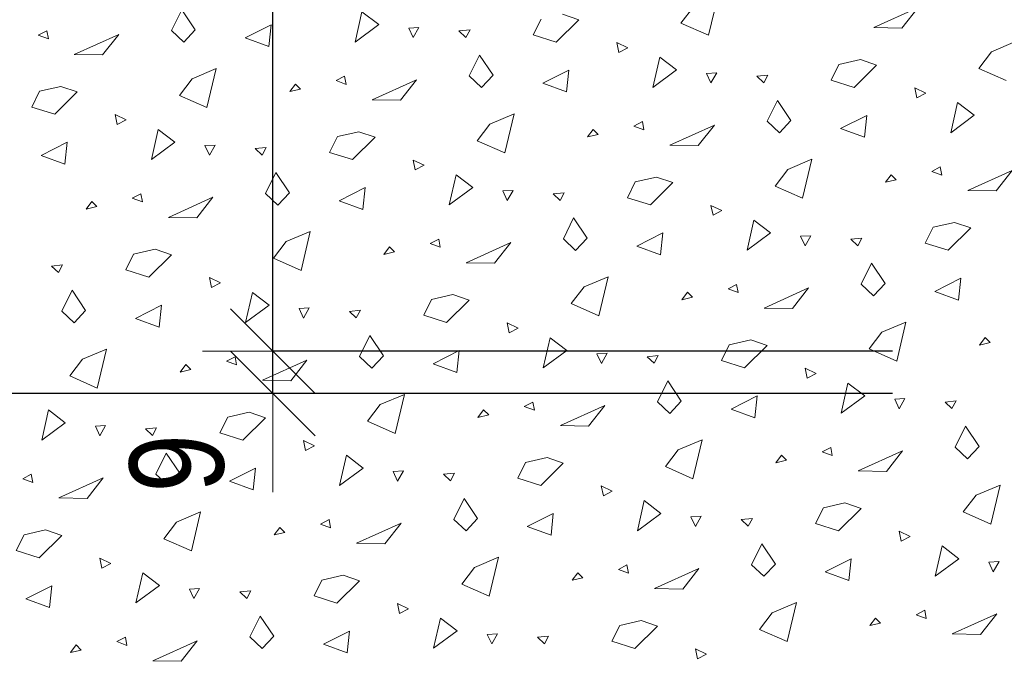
# Model space of a CAD drawing. Header units: metres. Extents: x -7.1 to 26.5, y -14.7 to 18.1.
# Tile 9 of 109: x -1.1 to 1, y -0.3 to 1. Entities that reach past the tile are written whole.
import ezdxf

# ---------------------------------------------------------------- set-up
doc = ezdxf.new("R2010")
doc.units = ezdxf.units.M
doc.header["$PDMODE"] = 65
doc.linetypes.add('AUSGEZOGEN', pattern=[0])
doc.layers.add('XR$2$105 Bemassungen 100', color=7, linetype='AUSGEZOGEN')
doc.layers.add('XR$3$035 Decken', color=7, linetype='AUSGEZOGEN')
doc.styles.add('ARIAL', font='arial.ttf')
doc.dimstyles.new('DIMSTYLE_2', dxfattribs={"dimtxt": 0.2, "dimasz": 0.3, "dimexe": 0, "dimexo": 0, "dimgap": 0.1, "dimtad": 2, "dimrnd": 0.005, "dimzin": 4, "dimdsep": 46, "dimtxsty": 'ARIAL', "dimblk1": 'ALL_ML_STRICH', "dimblk2": 'ALL_ML_STRICH', "dimsah": 1, "dimcen": 0, "dimclrd": 7, "dimclre": 7, "dimclrt": 7, "dimadec": 0, "dimazin": 0, "dimtfac": 1, "dimtdec": 0, "dimtix": 1, "dimtmove": 2, "dimatfit": 3, "dimfxl": 0, "dimtzin": 0, "dimlwd": 0, "dimlwe": 18, "dimarcsym": 0})
doc.dimstyles.new('DIMSTYLE_3', dxfattribs={"dimtxt": 0.2, "dimasz": 0.3, "dimexe": 0, "dimexo": 0, "dimgap": 0.1, "dimtad": 2, "dimrnd": 0.005, "dimzin": 4, "dimdsep": 46, "dimtxsty": 'ARIAL', "dimblk1": 'ALL_ML_STRICH', "dimblk2": 'ALL_ML_STRICH', "dimsah": 1, "dimcen": 0, "dimclrd": 7, "dimclre": 7, "dimclrt": 7, "dimadec": 0, "dimazin": 0, "dimtfac": 1, "dimtdec": 0, "dimtix": 1, "dimtmove": 2, "dimatfit": 3, "dimfxl": 0, "dimtzin": 0, "dimlwd": 0, "dimlwe": 18, "dimarcsym": 0})
doc.dimstyles.new('DIMSTYLE_7', dxfattribs={"dimtxt": 0.2, "dimasz": 0.3, "dimexe": 0, "dimexo": 0, "dimgap": 0.1, "dimtad": 2, "dimdec": 1, "dimlfac": 100, "dimrnd": 0.5, "dimzin": 4, "dimdsep": 46, "dimtxsty": 'ARIAL', "dimblk1": 'ALL_ML_STRICH', "dimblk2": 'ALL_ML_STRICH', "dimsah": 1, "dimcen": 0, "dimclrd": 7, "dimclre": 7, "dimclrt": 7, "dimadec": 0, "dimazin": 0, "dimtfac": 1, "dimtdec": 0, "dimtix": 1, "dimtmove": 2, "dimatfit": 3, "dimfxl": 0, "dimtvp": 1.2, "dimtzin": 0, "dimlwd": 0, "dimlwe": 18, "dimarcsym": 0})

# ---------------------------------------------------------------- blocks, each defined once
blk = doc.blocks.new('ALL_ML_STRICH')
at = {"color": 0, "linetype": 'ByBlock', "lineweight": -2}
for p, q in [((0, -0.5), (0, 0.5)), ((-0.3, -0.3), (0.3, 0.3)), ((-1, 0), (0.5, 0))]:
    blk.add_line(p, q, dxfattribs=at)
blk = doc.blocks.new('*D50')
at = {"layer": 'DEFPOINTS', "color": 7, "linetype": 'AUSGEZOGEN', "lineweight": 18, "transparency": 16777216}
for p in [(-1.7359, 11.1435), (-1.7359, -4.0565), (-0.678, -4.0565)]:
    blk.add_point(p, dxfattribs=at)
at = {"layer": 'XR$2$105 Bemassungen 100', "color": 7, "linetype": 'AUSGEZOGEN', "lineweight": -2, "transparency": 16777216}
for p, q in [((-7.0874, 11.1435), (-1.7359, 11.1435)), ((-1.7359, -4.0565), (-1.7359, 11.1435)), ((0.7976, -4.0565), (-1.7359, -4.0565))]:
    blk.add_line(p, q, dxfattribs=at)
at = {"layer": 'XR$2$105 Bemassungen 100', "color": 7, "linetype": 'AUSGEZOGEN', "lineweight": 18, "transparency": 16777216, "xscale": 0.3, "yscale": 0.3, "zscale": 0.3}
for p, rotation in [((-1.7359, 11.1435), 90), ((-1.7359, -4.0565), 270)]:
    blk.add_blockref('ALL_ML_STRICH', p, dxfattribs=dict(at, rotation=rotation))
at = {"layer": 'XR$2$105 Bemassungen 100', "color": 7, "linetype": 'AUSGEZOGEN', "lineweight": 18, "transparency": 16777216, "insert": (-1.9401, 3.5492), "char_height": 0.2, "width": 0.8, "attachment_point": 5, "rotation": 90, "style": 'ARIAL'}
blk.add_mtext('\\W0.80;\\A1;{\\A1;{15.20\\H0.132000;\\S^ ;}}', dxfattribs=at)
blk = doc.blocks.new('*D54')
at = {"layer": 'DEFPOINTS', "color": 7, "linetype": 'AUSGEZOGEN', "lineweight": 18, "transparency": 16777216}
for p in [(0.8046, 0.2335), (-1.205, -2.3665), (-0.9186, -2.3665)]:
    blk.add_point(p, dxfattribs=at)
at = {"layer": 'XR$2$105 Bemassungen 100', "color": 7, "linetype": 'AUSGEZOGEN', "lineweight": -2, "transparency": 16777216}
for p, q in [((0.8046, 0.2335), (-1.205, 0.2335)), ((-1.205, -2.3665), (-1.205, 0.2335)), ((0.8046, -2.3665), (-1.205, -2.3665))]:
    blk.add_line(p, q, dxfattribs=at)
at = {"layer": 'XR$2$105 Bemassungen 100', "color": 7, "linetype": 'AUSGEZOGEN', "lineweight": 18, "transparency": 16777216, "xscale": 0.3, "yscale": 0.3, "zscale": 0.3}
for p, rotation in [((-1.205, 0.2335), 90), ((-1.205, -2.3665), 270)]:
    blk.add_blockref('ALL_ML_STRICH', p, dxfattribs=dict(at, rotation=rotation))
at = {"layer": 'XR$2$105 Bemassungen 100', "color": 7, "linetype": 'AUSGEZOGEN', "lineweight": 18, "transparency": 16777216, "insert": (-1.4084, -1.0547), "char_height": 0.2, "width": 0.64, "attachment_point": 5, "rotation": 90, "style": 'ARIAL'}
blk.add_mtext('\\W0.80;\\A1;{\\A1;{2.60\\H0.132000;\\S^ ;}}', dxfattribs=at)
blk = doc.blocks.new('*D55')
at = {"layer": 'DEFPOINTS', "color": 7, "linetype": 'AUSGEZOGEN', "lineweight": 18, "transparency": 16777216}
for p in [(0.8192, 2.4135), (-1.205, 0.2335), (0.8046, 0.2335)]:
    blk.add_point(p, dxfattribs=at)
at = {"layer": 'XR$2$105 Bemassungen 100', "color": 7, "linetype": 'AUSGEZOGEN', "lineweight": -2, "transparency": 16777216}
for p, q in [((0.8046, 2.4135), (-1.205, 2.4135)), ((-1.205, 0.2335), (-1.205, 2.4135)), ((0.8046, 0.2335), (-1.205, 0.2335))]:
    blk.add_line(p, q, dxfattribs=at)
at = {"layer": 'XR$2$105 Bemassungen 100', "color": 7, "linetype": 'AUSGEZOGEN', "lineweight": 18, "transparency": 16777216, "xscale": 0.3, "yscale": 0.3, "zscale": 0.3}
for p, rotation in [((-1.205, 2.4135), 90), ((-1.205, 0.2335), 270)]:
    blk.add_blockref('ALL_ML_STRICH', p, dxfattribs=dict(at, rotation=rotation))
at = {"layer": 'XR$2$105 Bemassungen 100', "color": 7, "linetype": 'AUSGEZOGEN', "lineweight": 18, "transparency": 16777216, "insert": (-1.4084, 1.3349), "char_height": 0.2, "width": 0.64, "attachment_point": 5, "rotation": 90, "style": 'ARIAL'}
blk.add_mtext('\\W0.80;\\A1;{\\A1;{2.18\\H0.132000;\\S^ ;}}', dxfattribs=at)
at = {"layer": 'XR$2$105 Bemassungen 100', "color": 7, "linetype": 'AUSGEZOGEN', "lineweight": 18, "transparency": 16777216, "insert": (-1.1473, 1.1113), "char_height": 0.2, "width": 0.01, "attachment_point": 1, "rotation": 90, "line_spacing_factor": 0.60241, "style": 'ARIAL'}
blk.add_mtext('\\W0.80;1.50', dxfattribs=at)
blk = doc.blocks.new('*D64')
at = {"layer": 'DEFPOINTS', "color": 7, "linetype": 'AUSGEZOGEN', "lineweight": 18, "transparency": 16777216}
for p in [(-0.2328, 0.3235), (-0.512, 0.2335), (-0.2672, 0.2335)]:
    blk.add_point(p, dxfattribs=at)
at = {"layer": 'XR$2$105 Bemassungen 100', "color": 7, "linetype": 'AUSGEZOGEN', "lineweight": -2, "transparency": 16777216}
for p, q in [((0.8046, 0.3235), (-0.512, 0.3235)), ((-0.512, 0.2335), (-0.512, 0.3235)), ((0.8046, 0.2335), (-0.512, 0.2335))]:
    blk.add_line(p, q, dxfattribs=at)
at = {"layer": 'XR$2$105 Bemassungen 100', "color": 7, "linetype": 'AUSGEZOGEN', "lineweight": 18, "transparency": 16777216, "xscale": 0.3, "yscale": 0.3, "zscale": 0.3}
for p, rotation in [((-0.512, 0.2335), 270), ((-0.512, 0.3235), 90)]:
    blk.add_blockref('ALL_ML_STRICH', p, dxfattribs=dict(at, rotation=rotation))
at = {"layer": 'XR$2$105 Bemassungen 100', "color": 7, "linetype": 'AUSGEZOGEN', "lineweight": 18, "transparency": 16777216, "insert": (-0.7154, 0.085), "char_height": 0.2, "width": 0.48, "attachment_point": 5, "rotation": 90, "style": 'ARIAL'}
blk.add_mtext('\\W0.80;\\A1;{\\A1;{9\\H0.132000;\\S^ ;}}', dxfattribs=at)
blk = doc.blocks.new('*D65')
at = {"layer": 'DEFPOINTS', "color": 7, "linetype": 'AUSGEZOGEN', "lineweight": 18, "transparency": 16777216}
for p in [(0.7539, 2.3235), (-0.512, 0.3235), (-0.2328, 0.3235)]:
    blk.add_point(p, dxfattribs=at)
at = {"layer": 'XR$2$105 Bemassungen 100', "color": 7, "linetype": 'AUSGEZOGEN', "lineweight": -2, "transparency": 16777216}
for p, q in [((0.8046, 2.3235), (-0.512, 2.3235)), ((-0.512, 0.3235), (-0.512, 2.3235)), ((0.8046, 0.3235), (-0.512, 0.3235))]:
    blk.add_line(p, q, dxfattribs=at)
at = {"layer": 'XR$2$105 Bemassungen 100', "color": 7, "linetype": 'AUSGEZOGEN', "lineweight": 18, "transparency": 16777216, "xscale": 0.3, "yscale": 0.3, "zscale": 0.3}
for p, rotation in [((-0.512, 2.3235), 90), ((-0.512, 0.3235), 270)]:
    blk.add_blockref('ALL_ML_STRICH', p, dxfattribs=dict(at, rotation=rotation))
at = {"layer": 'XR$2$105 Bemassungen 100', "color": 7, "linetype": 'AUSGEZOGEN', "lineweight": 18, "transparency": 16777216, "insert": (-0.7154, 1.3353), "char_height": 0.2, "width": 0.64, "attachment_point": 5, "rotation": 90, "style": 'ARIAL'}
blk.add_mtext('\\W0.80;\\A1;{\\A1;{2.00\\H0.132000;\\S^ ;}}', dxfattribs=at)
at = {"layer": 'XR$2$105 Bemassungen 100', "color": 7, "linetype": 'AUSGEZOGEN', "lineweight": 18, "transparency": 16777216, "insert": (-0.4541, 1.1113), "char_height": 0.2, "width": 0.01, "attachment_point": 1, "rotation": 90, "line_spacing_factor": 0.60241, "style": 'ARIAL'}
blk.add_mtext('\\W0.80;1.30', dxfattribs=at)
blk = doc.blocks.new('COMPLEXOBJECT_272')
at = {"layer": 'XR$3$035 Decken', "color": 253, "linetype": 'AUSGEZOGEN', "lineweight": 13, "transparency": 33554687}
for p, q in [((0.4334, 1.0781), (0.4137, 0.9952)), ((-0.7279, 1.0051), (-0.7059, 1.0496)), ((-0.7059, 1.0496), (-0.6771, 1.0066)), ((0.3551, 1.021), (0.3823, 1.0565)), ((0.7648, 1.0117), (0.8593, 1.0543)), ((0.8593, 1.0543), (0.8249, 1.0106)), ((-0.3375, 0.9809), (-0.3228, 1.0449)), ((-0.3228, 1.0449), (-0.2873, 1.0178)), ((0.0414, 0.9963), (0.0579, 1.0297)), ((0.1381, 1.0283), (0.0901, 0.9808)), ((0.1035, 1.0401), (0.1381, 1.0283)), ((-0.9926, 1.0045), (-1.0109, 0.9951)), ((-0.9894, 0.9873), (-0.9926, 1.0045)), ((-0.7017, 0.9805), (-0.7279, 1.0051)), ((-0.6771, 1.0066), (-0.7017, 0.9805)), ((-0.5714, 0.9898), (-0.5161, 1.0177)), ((-0.5161, 1.0177), (-0.521, 0.9712)), ((-0.2873, 1.0178), (-0.3375, 0.9809)), ((-0.2017, 1.0119), (-0.2235, 1.0106)), ((-0.2235, 1.0106), (-0.214, 0.9902)), ((-0.214, 0.9902), (-0.2017, 1.0119)), ((-0.1166, 1.0045), (-0.0931, 1.0068)), ((-0.1018, 0.9905), (-0.1166, 1.0045)), ((-0.0931, 1.0068), (-0.1018, 0.9905)), ((0.4137, 0.9952), (0.3551, 1.021)), ((0.8249, 1.0106), (0.7648, 1.0117)), ((-1.0109, 0.9951), (-0.9894, 0.9873)), ((-0.9342, 0.9545), (-0.8397, 0.9971)), ((-0.8397, 0.9971), (-0.8741, 0.9535)), ((-0.521, 0.9712), (-0.5714, 0.9898)), ((0.0901, 0.9808), (0.0414, 0.9963)), ((0.2423, 0.9688), (0.2189, 0.98)), ((0.2189, 0.98), (0.2233, 0.9589)), ((0.2233, 0.9589), (0.2423, 0.9688)), ((1.0153, 0.9601), (1.0664, 0.9817)), ((-0.8741, 0.9535), (-0.9342, 0.9545)), ((-0.0948, 0.9087), (-0.0729, 0.9532)), ((-0.0729, 0.9532), (-0.0441, 0.9102)), ((0.2956, 0.8845), (0.3102, 0.9485)), ((0.3102, 0.9485), (0.3457, 0.9214)), ((0.6909, 0.9333), (0.7365, 0.9437)), ((0.7365, 0.9437), (0.7711, 0.9319)), ((0.9881, 0.9246), (1.0153, 0.9601)), ((-0.6838, 0.9029), (-0.6327, 0.9245)), ((-0.6327, 0.9245), (-0.6523, 0.8417)), ((0.0616, 0.8933), (0.1169, 0.9213)), ((0.1169, 0.9213), (0.112, 0.8748)), ((0.3457, 0.9214), (0.2956, 0.8845)), ((0.6744, 0.8999), (0.6909, 0.9333)), ((0.7711, 0.9319), (0.7231, 0.8844)), ((1.0467, 0.8988), (0.9881, 0.9246)), ((-0.7109, 0.8674), (-0.6838, 0.9029)), ((-0.3596, 0.9081), (-0.3778, 0.8987)), ((-0.3564, 0.8909), (-0.3596, 0.9081)), ((-0.3012, 0.8581), (-0.2067, 0.9007)), ((-0.2067, 0.9007), (-0.2411, 0.8571)), ((-0.0687, 0.8841), (-0.0948, 0.9087)), ((-0.0441, 0.9102), (-0.0687, 0.8841)), ((0.4313, 0.9155), (0.4095, 0.9142)), ((0.4095, 0.9142), (0.419, 0.8938)), ((0.419, 0.8938), (0.4313, 0.9155)), ((0.5164, 0.9081), (0.5399, 0.9104)), ((0.5312, 0.8941), (0.5164, 0.9081)), ((0.5399, 0.9104), (0.5312, 0.8941)), ((0.7231, 0.8844), (0.6744, 0.8999)), ((-1.0081, 0.8761), (-0.9625, 0.8865)), ((-0.9625, 0.8865), (-0.9279, 0.8747)), ((-0.4642, 0.8916), (-0.4763, 0.8756)), ((-0.4763, 0.8756), (-0.4535, 0.8809)), ((-0.4535, 0.8809), (-0.4642, 0.8916)), ((-0.3778, 0.8987), (-0.3564, 0.8909)), ((0.112, 0.8748), (0.0616, 0.8933)), ((0.8753, 0.8724), (0.8519, 0.8836)), ((0.8519, 0.8836), (0.8563, 0.8625)), ((-1.0246, 0.8427), (-1.0081, 0.8761)), ((-0.9279, 0.8747), (-0.9759, 0.8272)), ((-0.6523, 0.8417), (-0.7109, 0.8674)), ((-0.2411, 0.8571), (-0.3012, 0.8581)), ((0.8563, 0.8625), (0.8753, 0.8724)), ((-0.9759, 0.8272), (-1.0246, 0.8427)), ((0.5382, 0.8123), (0.5602, 0.8568)), ((0.5602, 0.8568), (0.5889, 0.8138)), ((0.9286, 0.7881), (0.9432, 0.8521)), ((0.9432, 0.8521), (0.9787, 0.825)), ((-0.8237, 0.8152), (-0.8471, 0.8265)), ((-0.8471, 0.8265), (-0.8428, 0.8053)), ((-0.0507, 0.8065), (0.0004, 0.8281)), ((0.0004, 0.8281), (-0.0193, 0.7452)), ((0.6946, 0.7969), (0.7499, 0.8249)), ((0.7499, 0.8249), (0.745, 0.7784)), ((0.9787, 0.825), (0.9286, 0.7881)), ((-0.8428, 0.8053), (-0.8237, 0.8152)), ((-0.0779, 0.771), (-0.0507, 0.8065)), ((0.2734, 0.8117), (0.2552, 0.8023)), ((0.2552, 0.8023), (0.2766, 0.7944)), ((0.2766, 0.7944), (0.2734, 0.8117)), ((0.3318, 0.7617), (0.4263, 0.8043)), ((0.4263, 0.8043), (0.3919, 0.7606)), ((0.5643, 0.7877), (0.5382, 0.8123)), ((0.5889, 0.8138), (0.5643, 0.7877)), ((0.745, 0.7784), (0.6946, 0.7969)), ((-0.7705, 0.7309), (-0.7558, 0.7949)), ((-0.7558, 0.7949), (-0.7203, 0.7678)), ((-0.3916, 0.7463), (-0.3751, 0.7797)), ((-0.3751, 0.7797), (-0.3295, 0.7901)), ((-0.2949, 0.7783), (-0.3429, 0.7308)), ((-0.3295, 0.7901), (-0.2949, 0.7783)), ((0.1689, 0.7952), (0.1567, 0.7792)), ((0.1567, 0.7792), (0.1795, 0.7845)), ((0.1795, 0.7845), (0.1689, 0.7952)), ((-1.0044, 0.7398), (-0.9491, 0.7677)), ((-0.9491, 0.7677), (-0.954, 0.7212)), ((-0.7203, 0.7678), (-0.7705, 0.7309)), ((-0.6348, 0.7619), (-0.6565, 0.7606)), ((-0.6565, 0.7606), (-0.647, 0.7402)), ((-0.647, 0.7402), (-0.6348, 0.7619)), ((-0.5496, 0.7545), (-0.5262, 0.7568)), ((-0.5348, 0.7405), (-0.5496, 0.7545)), ((-0.5262, 0.7568), (-0.5348, 0.7405)), ((-0.0193, 0.7452), (-0.0779, 0.771)), ((0.3919, 0.7606), (0.3318, 0.7617)), ((-0.954, 0.7212), (-1.0044, 0.7398)), ((-0.3429, 0.7308), (-0.3916, 0.7463)), ((-0.1907, 0.7188), (-0.2141, 0.73)), ((-0.2141, 0.73), (-0.2098, 0.7089)), ((-0.2098, 0.7089), (-0.1907, 0.7188)), ((0.5823, 0.7101), (0.6334, 0.7317)), ((0.6334, 0.7317), (0.6137, 0.6488)), ((0.9064, 0.7153), (0.8882, 0.7059)), ((0.9096, 0.698), (0.9064, 0.7153)), ((-0.5279, 0.6587), (-0.5059, 0.7032)), ((-0.5059, 0.7032), (-0.4771, 0.6602)), ((-0.1375, 0.6345), (-0.1228, 0.6985)), ((-0.1228, 0.6985), (-0.0873, 0.6714)), ((0.2579, 0.6833), (0.3035, 0.6937)), ((0.3035, 0.6937), (0.3381, 0.6819)), ((0.5551, 0.6746), (0.5823, 0.7101)), ((0.8019, 0.6988), (0.7897, 0.6828)), ((0.8126, 0.6881), (0.8019, 0.6988)), ((0.8882, 0.7059), (0.9096, 0.698)), ((0.9648, 0.6652), (1.0593, 0.7079)), ((1.0593, 0.7079), (1.0249, 0.6642)), ((-0.3714, 0.6433), (-0.3161, 0.6713)), ((-0.3161, 0.6713), (-0.321, 0.6248)), ((-0.0873, 0.6714), (-0.1375, 0.6345)), ((0.2414, 0.6499), (0.2579, 0.6833)), ((0.3381, 0.6819), (0.2901, 0.6344)), ((0.6137, 0.6488), (0.5551, 0.6746)), ((0.7897, 0.6828), (0.8126, 0.6881)), ((-0.7926, 0.6581), (-0.8109, 0.6487)), ((-0.7894, 0.6409), (-0.7926, 0.6581)), ((-0.7342, 0.6081), (-0.6397, 0.6507)), ((-0.6397, 0.6507), (-0.6741, 0.6071)), ((-0.5017, 0.6341), (-0.5279, 0.6587)), ((-0.4771, 0.6602), (-0.5017, 0.6341)), ((-0.0017, 0.6655), (-0.0235, 0.6642)), ((-0.0235, 0.6642), (-0.014, 0.6438)), ((-0.014, 0.6438), (-0.0017, 0.6655)), ((0.0834, 0.6581), (0.1069, 0.6604)), ((0.0982, 0.6441), (0.0834, 0.6581)), ((0.1069, 0.6604), (0.0982, 0.6441)), ((0.2901, 0.6344), (0.2414, 0.6499)), ((1.0249, 0.6642), (0.9648, 0.6652)), ((-0.8972, 0.6416), (-0.9093, 0.6256)), ((-0.9093, 0.6256), (-0.8865, 0.6309)), ((-0.8865, 0.6309), (-0.8972, 0.6416)), ((-0.8109, 0.6487), (-0.7894, 0.6409)), ((-0.321, 0.6248), (-0.3714, 0.6433)), ((0.4423, 0.6224), (0.4189, 0.6336)), ((0.4189, 0.6336), (0.4233, 0.6125)), ((-0.6741, 0.6071), (-0.7342, 0.6081)), ((0.4233, 0.6125), (0.4423, 0.6224)), ((0.1052, 0.5623), (0.1271, 0.6068)), ((0.1271, 0.6068), (0.1559, 0.5638)), ((0.4956, 0.5381), (0.5102, 0.6021)), ((0.5102, 0.6021), (0.5457, 0.575)), ((0.8744, 0.5535), (0.8909, 0.5869)), ((0.8909, 0.5869), (0.9365, 0.5973)), ((0.9365, 0.5973), (0.9711, 0.5855)), ((-0.4838, 0.5565), (-0.4327, 0.5781)), ((-0.4327, 0.5781), (-0.4523, 0.4952)), ((0.2616, 0.5469), (0.3169, 0.5749)), ((0.3169, 0.5749), (0.312, 0.5284)), ((0.5457, 0.575), (0.4956, 0.5381)), ((0.6313, 0.5691), (0.6095, 0.5678)), ((0.6095, 0.5678), (0.619, 0.5474)), ((0.619, 0.5474), (0.6313, 0.5691)), ((0.9711, 0.5855), (0.9231, 0.538)), ((-0.5109, 0.521), (-0.4838, 0.5565)), ((-0.2642, 0.5452), (-0.2763, 0.5292)), ((-0.2535, 0.5345), (-0.2642, 0.5452)), ((-0.1596, 0.5617), (-0.1778, 0.5523)), ((-0.1778, 0.5523), (-0.1564, 0.5444)), ((-0.1564, 0.5444), (-0.1596, 0.5617)), ((-0.1012, 0.5117), (-0.0067, 0.5543)), ((-0.0067, 0.5543), (-0.0411, 0.5106)), ((0.1313, 0.5377), (0.1052, 0.5623)), ((0.1559, 0.5638), (0.1313, 0.5377)), ((0.312, 0.5284), (0.2616, 0.5469)), ((0.7164, 0.5617), (0.7399, 0.564)), ((0.7312, 0.5477), (0.7164, 0.5617)), ((0.7399, 0.564), (0.7312, 0.5477)), ((0.9231, 0.538), (0.8744, 0.5535)), ((-0.8246, 0.4963), (-0.8081, 0.5297)), ((-0.8081, 0.5297), (-0.7625, 0.5401)), ((-0.7279, 0.5283), (-0.7759, 0.4808)), ((-0.7625, 0.5401), (-0.7279, 0.5283)), ((-0.2763, 0.5292), (-0.2535, 0.5345)), ((-0.9826, 0.5045), (-0.9592, 0.5068)), ((-0.9678, 0.4905), (-0.9826, 0.5045)), ((-0.9592, 0.5068), (-0.9678, 0.4905)), ((-0.4523, 0.4952), (-0.5109, 0.521)), ((-0.0411, 0.5106), (-0.1012, 0.5117)), ((0.7382, 0.4659), (0.7602, 0.5104)), ((0.7602, 0.5104), (0.7889, 0.4674)), ((-0.7759, 0.4808), (-0.8246, 0.4963)), ((0.1493, 0.4601), (0.2004, 0.4817)), ((0.2004, 0.4817), (0.1807, 0.3988)), ((-0.6237, 0.4688), (-0.6471, 0.48)), ((-0.6471, 0.48), (-0.6428, 0.4589)), ((-0.6428, 0.4589), (-0.6237, 0.4688)), ((0.4734, 0.4653), (0.4552, 0.4559)), ((0.4766, 0.448), (0.4734, 0.4653)), ((0.7643, 0.4413), (0.7382, 0.4659)), ((0.7889, 0.4674), (0.7643, 0.4413)), ((0.8946, 0.4505), (0.9499, 0.4785)), ((0.9499, 0.4785), (0.945, 0.432)), ((-0.9609, 0.4087), (-0.9389, 0.4532)), ((-0.9389, 0.4532), (-0.9101, 0.4102)), ((-0.5705, 0.3845), (-0.5558, 0.4485)), ((-0.5558, 0.4485), (-0.5203, 0.4214)), ((-0.1751, 0.4333), (-0.1295, 0.4437)), ((-0.1295, 0.4437), (-0.0949, 0.4319)), ((0.1221, 0.4246), (0.1493, 0.4601)), ((0.3689, 0.4488), (0.3567, 0.4328)), ((0.3795, 0.4381), (0.3689, 0.4488)), ((0.4552, 0.4559), (0.4766, 0.448)), ((0.5318, 0.4152), (0.6263, 0.4579)), ((0.6263, 0.4579), (0.5919, 0.4142)), ((0.945, 0.432), (0.8946, 0.4505)), ((-0.8044, 0.3933), (-0.7491, 0.4213)), ((-0.7491, 0.4213), (-0.754, 0.3748)), ((-0.5203, 0.4214), (-0.5705, 0.3845)), ((-0.1916, 0.3999), (-0.1751, 0.4333)), ((-0.0949, 0.4319), (-0.1429, 0.3844)), ((0.1807, 0.3988), (0.1221, 0.4246)), ((0.3567, 0.4328), (0.3795, 0.4381)), ((-0.9347, 0.3841), (-0.9609, 0.4087)), ((-0.9101, 0.4102), (-0.9347, 0.3841)), ((-0.4348, 0.4155), (-0.4565, 0.4142)), ((-0.4565, 0.4142), (-0.447, 0.3938)), ((-0.447, 0.3938), (-0.4348, 0.4155)), ((-0.3496, 0.4081), (-0.3262, 0.4104)), ((-0.3348, 0.3941), (-0.3496, 0.4081)), ((-0.3262, 0.4104), (-0.3348, 0.3941)), ((-0.1429, 0.3844), (-0.1916, 0.3999)), ((0.5919, 0.4142), (0.5318, 0.4152)), ((-0.754, 0.3748), (-0.8044, 0.3933)), ((0.0093, 0.3724), (-0.0141, 0.3836)), ((-0.0141, 0.3836), (-0.0098, 0.3625)), ((0.7823, 0.3637), (0.8334, 0.3853)), ((0.8334, 0.3853), (0.8137, 0.3024)), ((-0.3279, 0.3123), (-0.3059, 0.3568)), ((-0.3059, 0.3568), (-0.2771, 0.3138)), ((-0.0098, 0.3625), (0.0093, 0.3724)), ((0.7551, 0.3282), (0.7823, 0.3637)), ((0.0625, 0.2881), (0.0772, 0.3521)), ((0.0772, 0.3521), (0.1127, 0.325)), ((0.4414, 0.3035), (0.4579, 0.3369)), ((0.4579, 0.3369), (0.5035, 0.3473)), ((0.5381, 0.3355), (0.4901, 0.288)), ((0.5035, 0.3473), (0.5381, 0.3355)), ((1.0019, 0.3524), (0.9897, 0.3364)), ((0.9897, 0.3364), (1.0126, 0.3417)), ((1.0126, 0.3417), (1.0019, 0.3524)), ((-0.9168, 0.3065), (-0.8657, 0.3281)), ((-0.8657, 0.3281), (-0.8854, 0.2452)), ((-0.1714, 0.2969), (-0.1161, 0.3249)), ((-0.1161, 0.3249), (-0.121, 0.2784)), ((0.1127, 0.325), (0.0625, 0.2881)), ((0.1983, 0.3191), (0.1765, 0.3178)), ((0.1765, 0.3178), (0.186, 0.2974)), ((0.186, 0.2974), (0.1983, 0.3191)), ((0.2834, 0.3117), (0.3069, 0.314)), ((0.3069, 0.314), (0.2982, 0.2977)), ((0.8137, 0.3024), (0.7551, 0.3282)), ((-0.9439, 0.271), (-0.9168, 0.3065)), ((-0.6972, 0.2952), (-0.7093, 0.2792)), ((-0.6865, 0.2845), (-0.6972, 0.2952)), ((-0.5926, 0.3117), (-0.6109, 0.3023)), ((-0.6109, 0.3023), (-0.5894, 0.2944)), ((-0.5894, 0.2944), (-0.5926, 0.3117)), ((-0.5342, 0.2617), (-0.4397, 0.3043)), ((-0.4397, 0.3043), (-0.4741, 0.2606)), ((-0.3017, 0.2877), (-0.3279, 0.3123)), ((-0.2771, 0.3138), (-0.3017, 0.2877)), ((-0.121, 0.2784), (-0.1714, 0.2969)), ((0.2982, 0.2977), (0.2834, 0.3117)), ((0.4901, 0.288), (0.4414, 0.3035)), ((-0.7093, 0.2792), (-0.6865, 0.2845)), ((0.6423, 0.276), (0.6189, 0.2872)), ((0.6189, 0.2872), (0.6233, 0.2661)), ((0.6233, 0.2661), (0.6423, 0.276)), ((-0.8854, 0.2452), (-0.9439, 0.271)), ((-0.4741, 0.2606), (-0.5342, 0.2617)), ((0.3052, 0.2159), (0.3271, 0.2604)), ((0.3271, 0.2604), (0.3559, 0.2174)), ((0.6956, 0.1917), (0.7102, 0.2557)), ((0.7102, 0.2557), (0.7457, 0.2286)), ((-0.2838, 0.2101), (-0.2327, 0.2317)), ((-0.2327, 0.2317), (-0.2523, 0.1488)), ((-0.3109, 0.1746), (-0.2838, 0.2101)), ((0.0404, 0.2153), (0.0222, 0.2059)), ((0.0436, 0.198), (0.0404, 0.2153)), ((0.3313, 0.1913), (0.3052, 0.2159)), ((0.3559, 0.2174), (0.3313, 0.1913)), ((0.4616, 0.2005), (0.5169, 0.2285)), ((0.5169, 0.2285), (0.512, 0.182)), ((0.7457, 0.2286), (0.6956, 0.1917)), ((0.8313, 0.2227), (0.8095, 0.2214)), ((0.8095, 0.2214), (0.819, 0.201)), ((0.819, 0.201), (0.8313, 0.2227)), ((0.9164, 0.2153), (0.9399, 0.2176)), ((0.9312, 0.2013), (0.9164, 0.2153)), ((0.9399, 0.2176), (0.9312, 0.2013)), ((-1.0035, 0.1345), (-0.9888, 0.1985)), ((-0.9888, 0.1985), (-0.9533, 0.1714)), ((-0.6081, 0.1833), (-0.5625, 0.1937)), ((-0.5625, 0.1937), (-0.5279, 0.1819)), ((-0.0642, 0.1988), (-0.0763, 0.1828)), ((-0.0535, 0.1881), (-0.0642, 0.1988)), ((0.0222, 0.2059), (0.0436, 0.198)), ((0.0988, 0.1652), (0.1933, 0.2079)), ((0.1933, 0.2079), (0.1589, 0.1642)), ((0.512, 0.182), (0.4616, 0.2005)), ((-0.9533, 0.1714), (-1.0035, 0.1345)), ((-0.6246, 0.1499), (-0.6081, 0.1833)), ((-0.5279, 0.1819), (-0.5759, 0.1344)), ((-0.2523, 0.1488), (-0.3109, 0.1746)), ((-0.0763, 0.1828), (-0.0535, 0.1881)), ((-0.8678, 0.1655), (-0.8895, 0.1642)), ((-0.8895, 0.1642), (-0.88, 0.1438)), ((-0.88, 0.1438), (-0.8678, 0.1655)), ((-0.7826, 0.1581), (-0.7592, 0.1604)), ((-0.7678, 0.1441), (-0.7826, 0.1581)), ((-0.7592, 0.1604), (-0.7678, 0.1441)), ((-0.5759, 0.1344), (-0.6246, 0.1499)), ((0.1589, 0.1642), (0.0988, 0.1652)), ((0.9382, 0.1195), (0.9602, 0.1639)), ((0.9602, 0.1639), (0.9889, 0.121)), ((-0.4237, 0.1224), (-0.4471, 0.1336)), ((-0.4471, 0.1336), (-0.4428, 0.1125)), ((0.3493, 0.1137), (0.4004, 0.1353)), ((0.4004, 0.1353), (0.3807, 0.0524)), ((-0.7609, 0.0623), (-0.7389, 0.1068)), ((-0.7389, 0.1068), (-0.7101, 0.0638)), ((-0.4428, 0.1125), (-0.4237, 0.1224)), ((0.3221, 0.0782), (0.3493, 0.1137)), ((0.6734, 0.1189), (0.6552, 0.1095)), ((0.6552, 0.1095), (0.6766, 0.1016)), ((0.6766, 0.1016), (0.6734, 0.1189)), ((0.7318, 0.0688), (0.8263, 0.1115)), ((0.8263, 0.1115), (0.7919, 0.0678)), ((0.9643, 0.0949), (0.9382, 0.1195)), ((0.9889, 0.121), (0.9643, 0.0949)), ((-0.3705, 0.0381), (-0.3558, 0.1021)), ((-0.3558, 0.1021), (-0.3203, 0.075)), ((0.0084, 0.0535), (0.0249, 0.0869)), ((0.0249, 0.0869), (0.0705, 0.0973)), ((0.1051, 0.0855), (0.0571, 0.038)), ((0.0705, 0.0973), (0.1051, 0.0855)), ((0.5689, 0.1024), (0.5567, 0.0864)), ((0.5567, 0.0864), (0.5795, 0.0917)), ((0.5795, 0.0917), (0.5689, 0.1024)), ((-0.7101, 0.0638), (-0.7347, 0.0377)), ((-0.6044, 0.0469), (-0.5491, 0.0749)), ((-0.5491, 0.0749), (-0.554, 0.0284)), ((-0.3203, 0.075), (-0.3705, 0.0381)), ((-0.2348, 0.0691), (-0.2565, 0.0678)), ((-0.2565, 0.0678), (-0.247, 0.0474)), ((-0.247, 0.0474), (-0.2348, 0.0691)), ((-0.1496, 0.0617), (-0.1262, 0.064)), ((-0.1262, 0.064), (-0.1348, 0.0477)), ((0.3807, 0.0524), (0.3221, 0.0782)), ((0.7919, 0.0678), (0.7318, 0.0688)), ((-1.0257, 0.0617), (-1.0439, 0.0523)), ((-1.0439, 0.0523), (-1.0224, 0.0444)), ((-1.0224, 0.0444), (-1.0257, 0.0617)), ((-0.9673, 0.0117), (-0.8728, 0.0543)), ((-0.8728, 0.0543), (-0.9071, 0.0106)), ((-0.7347, 0.0377), (-0.7609, 0.0623)), ((-0.554, 0.0284), (-0.6044, 0.0469)), ((-0.1348, 0.0477), (-0.1496, 0.0617)), ((0.0571, 0.038), (0.0084, 0.0535)), ((0.2093, 0.026), (0.1859, 0.0372)), ((0.1859, 0.0372), (0.1902, 0.0161)), ((0.1902, 0.0161), (0.2093, 0.026)), ((0.9823, 0.0173), (1.0334, 0.0389)), ((1.0334, 0.0389), (1.0137, -0.044)), ((-0.9071, 0.0106), (-0.9673, 0.0117)), ((-0.1279, -0.0341), (-0.1059, 0.0104)), ((-0.1059, 0.0104), (-0.0771, -0.0326)), ((0.2625, -0.0583), (0.2772, 0.0057)), ((0.2772, 0.0057), (0.3127, -0.0214)), ((0.6579, -0.0095), (0.7035, 0.0009)), ((0.7035, 0.0009), (0.7381, -0.0109)), ((0.9551, -0.0182), (0.9823, 0.0173)), ((-0.7168, -0.0399), (-0.6657, -0.0183)), ((-0.6657, -0.0183), (-0.6854, -0.1012)), ((0.6414, -0.0429), (0.6579, -0.0095)), ((0.7381, -0.0109), (0.6901, -0.0585)), ((1.0137, -0.044), (0.9551, -0.0182)), ((-0.7439, -0.0754), (-0.7168, -0.0399)), ((-0.3926, -0.0347), (-0.4109, -0.0441)), ((-0.3894, -0.052), (-0.3926, -0.0347)), ((-0.1017, -0.0587), (-0.1279, -0.0341)), ((-0.0771, -0.0326), (-0.1017, -0.0587)), ((0.0286, -0.0495), (0.0839, -0.0215)), ((0.0839, -0.0215), (0.079, -0.068)), ((0.3127, -0.0214), (0.2625, -0.0583)), ((0.3983, -0.0273), (0.3765, -0.0286)), ((0.3765, -0.0286), (0.386, -0.049)), ((0.386, -0.049), (0.3983, -0.0273)), ((0.4834, -0.0347), (0.5069, -0.0324)), ((0.4982, -0.0487), (0.4834, -0.0347)), ((0.5069, -0.0324), (0.4982, -0.0487)), ((-1.0411, -0.0667), (-0.9955, -0.0563)), ((-0.9955, -0.0563), (-0.9609, -0.0681)), ((-0.4972, -0.0512), (-0.5093, -0.0672)), ((-0.5093, -0.0672), (-0.4865, -0.0619)), ((-0.4865, -0.0619), (-0.4972, -0.0512)), ((-0.4109, -0.0441), (-0.3894, -0.052)), ((-0.3342, -0.0848), (-0.2397, -0.0421)), ((-0.2397, -0.0421), (-0.2741, -0.0858)), ((0.079, -0.068), (0.0286, -0.0495)), ((0.6901, -0.0585), (0.6414, -0.0429)), ((0.8423, -0.0705), (0.8189, -0.0592)), ((0.8189, -0.0592), (0.8233, -0.0803)), ((-1.0576, -0.1001), (-1.0411, -0.0667)), ((-0.9609, -0.0681), (-1.0089, -0.1156)), ((-0.6854, -0.1012), (-0.7439, -0.0754)), ((0.8233, -0.0803), (0.8423, -0.0705)), ((-1.0089, -0.1156), (-1.0576, -0.1001)), ((-0.2741, -0.0858), (-0.3342, -0.0848)), ((0.5052, -0.1305), (0.5271, -0.0861)), ((0.5271, -0.0861), (0.5559, -0.129)), ((0.8956, -0.1547), (0.9102, -0.0907)), ((0.9102, -0.0907), (0.9457, -0.1178)), ((-0.8567, -0.1276), (-0.8801, -0.1164)), ((-0.8801, -0.1164), (-0.8758, -0.1375)), ((-0.0838, -0.1363), (-0.0327, -0.1147)), ((-0.0327, -0.1147), (-0.0523, -0.1976)), ((0.6616, -0.1459), (0.7169, -0.1179)), ((0.7169, -0.1179), (0.712, -0.1644)), ((0.9457, -0.1178), (0.8956, -0.1547)), ((1.0313, -0.1237), (1.0095, -0.125)), ((1.0095, -0.125), (1.019, -0.1454)), ((1.019, -0.1454), (1.0313, -0.1237)), ((-0.8758, -0.1375), (-0.8567, -0.1276)), ((-0.1109, -0.1718), (-0.0838, -0.1363)), ((0.2404, -0.1311), (0.2222, -0.1405)), ((0.2222, -0.1405), (0.2436, -0.1484)), ((0.2436, -0.1484), (0.2404, -0.1311)), ((0.2988, -0.1812), (0.3933, -0.1385)), ((0.3933, -0.1385), (0.3589, -0.1822)), ((0.5313, -0.1551), (0.5052, -0.1305)), ((0.5559, -0.129), (0.5313, -0.1551)), ((0.712, -0.1644), (0.6616, -0.1459)), ((-0.8035, -0.2119), (-0.7888, -0.1479)), ((-0.7888, -0.1479), (-0.7533, -0.175)), ((-0.4246, -0.1965), (-0.4081, -0.1631)), ((-0.4081, -0.1631), (-0.3625, -0.1527)), ((-0.3279, -0.1645), (-0.3759, -0.212)), ((-0.3625, -0.1527), (-0.3279, -0.1645)), ((0.1358, -0.1476), (0.1237, -0.1636)), ((0.1237, -0.1636), (0.1465, -0.1583)), ((0.1465, -0.1583), (0.1358, -0.1476)), ((-1.0375, -0.2031), (-0.9821, -0.1751)), ((-0.9821, -0.1751), (-0.987, -0.2216)), ((-0.7533, -0.175), (-0.8035, -0.2119)), ((-0.6678, -0.1809), (-0.6895, -0.1822)), ((-0.6895, -0.1822), (-0.68, -0.2026)), ((-0.68, -0.2026), (-0.6678, -0.1809)), ((-0.5826, -0.1883), (-0.5592, -0.186)), ((-0.5678, -0.2023), (-0.5826, -0.1883)), ((-0.5592, -0.186), (-0.5678, -0.2023)), ((-0.0523, -0.1976), (-0.1109, -0.1718)), ((0.3589, -0.1822), (0.2988, -0.1812)), ((-0.987, -0.2216), (-1.0375, -0.2031)), ((-0.3759, -0.212), (-0.4246, -0.1965)), ((-0.2237, -0.224), (-0.2471, -0.2128)), ((-0.2471, -0.2128), (-0.2428, -0.2339)), ((-0.2428, -0.2339), (-0.2237, -0.224)), ((0.5493, -0.2327), (0.6004, -0.2111)), ((0.6004, -0.2111), (0.5807, -0.294)), ((0.8734, -0.2275), (0.8552, -0.2369)), ((0.8766, -0.2448), (0.8734, -0.2275)), ((-0.5609, -0.2841), (-0.5389, -0.2396)), ((-0.5389, -0.2396), (-0.5101, -0.2826)), ((-0.1705, -0.3083), (-0.1558, -0.2443)), ((-0.1558, -0.2443), (-0.1203, -0.2714)), ((0.2249, -0.2595), (0.2705, -0.2491)), ((0.2705, -0.2491), (0.3051, -0.2609)), ((0.5221, -0.2682), (0.5493, -0.2327)), ((0.7689, -0.244), (0.7567, -0.26)), ((0.7795, -0.2547), (0.7689, -0.244)), ((0.8552, -0.2369), (0.8766, -0.2448)), ((0.9318, -0.2776), (1.0263, -0.2349)), ((1.0263, -0.2349), (0.9919, -0.2786)), ((-0.4044, -0.2995), (-0.3491, -0.2715)), ((-0.3491, -0.2715), (-0.354, -0.318)), ((-0.1203, -0.2714), (-0.1705, -0.3083)), ((0.2084, -0.2929), (0.2249, -0.2595)), ((0.3051, -0.2609), (0.2571, -0.3085)), ((0.5807, -0.294), (0.5221, -0.2682)), ((0.7567, -0.26), (0.7795, -0.2547)), ((-0.8257, -0.2847), (-0.8439, -0.2941)), ((-0.8224, -0.302), (-0.8257, -0.2847)), ((-0.7673, -0.3348), (-0.6728, -0.2921)), ((-0.6728, -0.2921), (-0.7071, -0.3358)), ((-0.5347, -0.3087), (-0.5609, -0.2841)), ((-0.5101, -0.2826), (-0.5347, -0.3087)), ((-0.0348, -0.2773), (-0.0565, -0.2786)), ((-0.0565, -0.2786), (-0.047, -0.299)), ((-0.047, -0.299), (-0.0348, -0.2773)), ((0.0504, -0.2847), (0.0738, -0.2824)), ((0.0652, -0.2987), (0.0504, -0.2847)), ((0.0738, -0.2824), (0.0652, -0.2987)), ((0.2571, -0.3085), (0.2084, -0.2929)), ((0.9919, -0.2786), (0.9318, -0.2776)), ((-0.9302, -0.3012), (-0.9423, -0.3172)), ((-0.9423, -0.3172), (-0.9195, -0.3119)), ((-0.9195, -0.3119), (-0.9302, -0.3012)), ((-0.8439, -0.2941), (-0.8224, -0.302)), ((-0.354, -0.318), (-0.4044, -0.2995)), ((0.4093, -0.3205), (0.3859, -0.3092)), ((0.3859, -0.3092), (0.3902, -0.3303)), ((-0.7071, -0.3358), (-0.7673, -0.3348)), ((0.3902, -0.3303), (0.4093, -0.3205))]:
    blk.add_line(p, q, dxfattribs=at)

msp = doc.modelspace()

# ---------------------------------------------------------------- block references
at = {"layer": 'XR$3$035 Decken', "color": 253, "linetype": 'AUSGEZOGEN', "lineweight": 13, "transparency": 33554687}
msp.add_blockref('COMPLEXOBJECT_272', (0, 0), dxfattribs=at)

# ---------------------------------------------------------------- dimensions: what is measured, and where the dimension line sits
at = {"layer": 'XR$2$105 Bemassungen 100', "color": 7, "linetype": 'AUSGEZOGEN', "lineweight": 18, "transparency": 33554687}
for base, p1, p2, dimstyle, picture, middle in [((-1.7359, 11.1435), (0.7976, -4.0565), (-7.0874, 11.1435), 'DIMSTYLE_2', '*D50', (-1.9401, 3.5492)), ((-0.512, 0.3235), (0.8046, 0.2335), (0.8046, 0.3235), 'DIMSTYLE_7', '*D64', (-0.7154, 0.085)), ((-1.205, 0.2335), (0.8046, -2.3665), (0.8046, 0.2335), 'DIMSTYLE_3', '*D54', (-1.4084, -1.0547))]:
    dim = msp.add_linear_dim(base=base, p1=p1, p2=p2, angle=90, dimstyle=dimstyle, override={"dimpost": '<>', "dimclrd": 7, "dimclre": 7, "dimclrt": 7, "dimlwd": 0, "dimlwe": 18}, dxfattribs=at)
    dim.commit()
    dim.dimension.update_dxf_attribs({"geometry": picture, "text_midpoint": middle, "dimtype": 160})
for base, p1, p2, text, picture, middle in [((-1.205, 2.4135), (0.8046, 0.2335), (0.8046, 2.4135), '<>\\X\\W0.80;1.50', '*D55', (-1.4084, 1.3349)), ((-0.512, 2.3235), (0.8046, 0.3235), (0.8046, 2.3235), '<>\\X\\W0.80;1.30', '*D65', (-0.7154, 1.3353))]:
    dim = msp.add_linear_dim(base=base, p1=p1, p2=p2, angle=90, text=text, dimstyle='DIMSTYLE_3', override={"dimpost": '<>', "dimclrd": 7, "dimclre": 7, "dimclrt": 7, "dimlwd": 0, "dimlwe": 18}, dxfattribs=at)
    dim.commit()
    dim.dimension.update_dxf_attribs({"geometry": picture, "text_midpoint": middle, "dimtype": 160})

doc.saveas('drawing.dxf')
